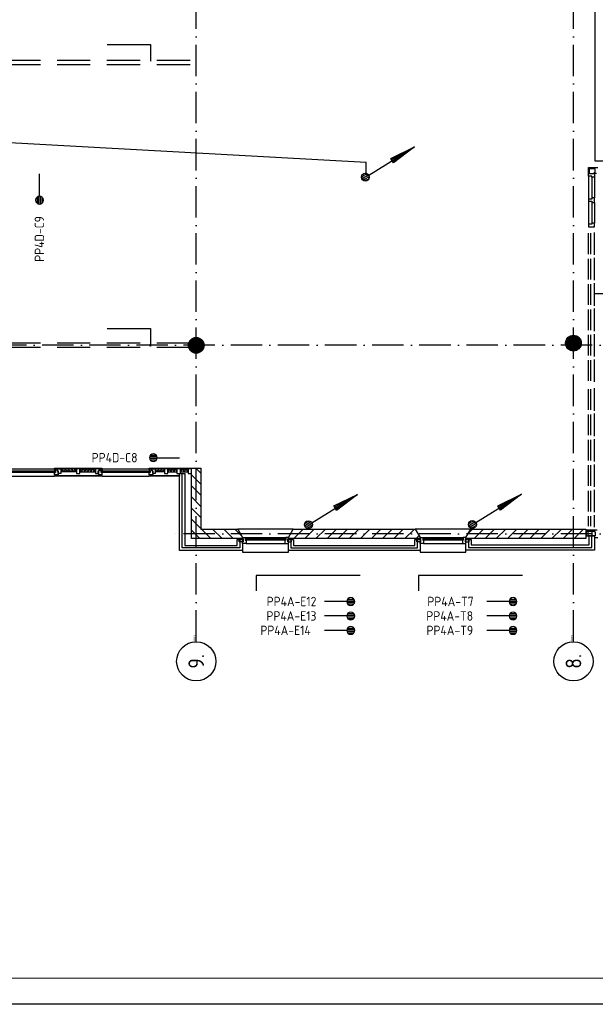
# Model space of a CAD drawing. Header units: millimetres. Extents: x 84333 to 240712, y -2244 to 84291.
# Tile 28 of 74: x 170748 to 181735, y 191 to 18995. Entities that reach past the tile are written whole.
import ezdxf
from ezdxf.enums import TextEntityAlignment as Align

# ---------------------------------------------------------------- set-up
doc = ezdxf.new("R2010")
doc.units = ezdxf.units.MM
doc.header["$LTSCALE"] = 100
doc.linetypes.add('DASHDOT', pattern=[9, 6, -1.5, 0, -1.5])
doc.linetypes.add('HIDDEN', pattern=[9.525, 6.35, -3.175])
doc.layers.get('0').update_dxf_attribs({"linetype": 'CONTINUOUS'})
for name, color, linetype in [('AFDELING', 4, 'CONTINUOUS'), ('AL$2----_RENVOOI', 7, 'CONTINUOUS'), ('AL$7----_STRAMIEN', 1, 'DASHDOT'), ('AL21----_BUITENWAND', 4, 'CONTINUOUS'), ('AL21K---_ISOLATIE', 1, 'CONTINUOUS'), ('AL28----_KONSTRUKTIE', 3, 'CONTINUOUS'), ('AL31----_BUITENKOZ', 7, 'CONTINUOUS'), ('AL32----_BINNENKOZ', 7, 'CONTINUOUS'), ('ALN-----_BLOCKNAAM', 2, 'CONTINUOUS'), ('ALXA3---_VOLZWART', 14, 'CONTINUOUS'), ('ALXAA---_GEWBETON', 12, 'CONTINUOUS'), ('ALXAB---_PREFABBETON', 1, 'CONTINUOUS'), ('ALXOU---_GLAS', 7, 'CONTINUOUS'), ('EB6441--_ATTRIB', 2, 'CONTINUOUS'), ('EL6126--_PVR', 3, 'CONTINUOUS'), ('EL6441--_DATACOM', 3, 'CONTINUOUS'), ('KABELGGOOT1', 8, 'CONTINUOUS'), ('LIJN025', 10, 'CONTINUOUS'), ('LIJN050', 90, 'CONTINUOUS'), ('MV-BINNENKOZIJN', 1, 'CONTINUOUS'), ('TEKST25', 10, 'CONTINUOUS'), ('TEKST35', 50, 'CONTINUOUS'), ('TEKST50', 90, 'CONTINUOUS')]:
    doc.layers.add(name, color=color, linetype=linetype)
doc.styles.add('1_8', font='ISO', dxfattribs={"height": 1.8})
doc.styles.add('ISO', font='ISO.SHX')
doc.styles.add('NORATT', font='iso.shx')
doc.styles.add('ROMAND', font='romand')
doc.styles.get("Standard").update_dxf_attribs({"font": 'iso.shx'})
doc.styles.add('TECHNIC', font='technic_.ttf')

# ---------------------------------------------------------------- blocks, each defined once
blk = doc.blocks.new('A0-GE')
at = {"layer": 'LIJN025'}
blk.add_lwpolyline([(1500, 841), (1500, 0), (0, 0), (0, 841)], close=True, dxfattribs=at)
at = {"layer": 'LIJN050', "const_width": 0.2}
blk.add_lwpolyline([(1495, 836), (25, 836), (25, 5), (1495, 5)], close=True, dxfattribs=at)
at = {"layer": 'TEKST25', "style": 'ROMAND', "width": 2.899115}
blk.add_attdef('STATUS', text='', height=2.5, dxfattribs=at).set_placement((1454, 71.5), (1493, 71.5), align=Align.FIT)
at = {"layer": 'TEKST25', "style": 'ISO'}
for tag, p in [('E', (1455.25, 66)), ('NAAM-E', (1466.75, 66)), ('DATUM-E', (1485, 66)), ('D', (1455.25, 61)), ('NAAM-D', (1466.75, 61)), ('DATUM-D', (1485, 61)), ('C', (1455.25, 56)), ('NAAM-C', (1466.75, 56)), ('DATUM-C', (1485, 56)), ('B', (1455.25, 51)), ('NAAM-B', (1466.75, 51)), ('DATUM-B', (1485, 51)), ('A', (1455.25, 46)), ('NAAM-A', (1466.75, 46)), ('DATUM-A', (1485, 46))]:
    blk.add_attdef(tag, text='', height=2.5, dxfattribs=at).set_placement(p, align=Align.CENTER)
for tag, p in [('DATUM', (1332.75, 36.25)), ('SCHAAL', (1368, 36.25)), ('GETEKEND', (1398.25, 36.25)), ('GECONTOL.', (1433, 36.25)), ('FORMAAT', (1463.25, 28.25))]:
    blk.add_attdef(tag, p, '', height=2.5, dxfattribs=at)
at = {"layer": 'TEKST35', "style": 'ISO'}
for tag, p in [('PROJECT', (1334.5, 72.5)), ('PLAATS', (1334.5, 63.5)), ('INSTALLATIE-REGEL1', (1334.5, 52.5)), ('INSTALLATIE-REGEL2', (1334.5, 43.5))]:
    blk.add_attdef(tag, p, '', height=4, dxfattribs=at)
blk.add_attdef('PROJ.NR.', text='', height=4, dxfattribs=at).set_placement((1481, 23), align=Align.CENTER)
at = {"layer": 'TEKST50', "style": 'ISO'}
blk.add_attdef('FILE-NAAM', text='', height=5, dxfattribs=at).set_placement((1473.5, 7.5), align=Align.CENTER)
blk = doc.blocks.new('ES4X2')
for p, q in [((-0.45, 1.4), (-0.45, 2.6)), ((-0.15, 1.27), (-0.15, 2.73)), ((0.15, 1.27), (0.15, 2.73)), ((0.45, 1.4), (0.45, 2.6)), ((0, 1.25), (0, -3))]:
    blk.add_line(p, q)
blk.add_circle((0, 2), 0.75)
at = {"style": '1_8', "flags": 8}
for tag, p in [('NUMMER', (1.25, 3.5)), ('CODE', (-1.25, 3.5))]:
    blk.add_attdef(tag, text='', height=1.8, rotation=90, dxfattribs=at).set_placement(p, align=Align.MIDDLE_LEFT)
blk.add_attdef('M_CODE', text='', height=1.8, dxfattribs=at).set_placement((0, 0), align=Align.MIDDLE_CENTER)
blk = doc.blocks.new('ES111201')
for p, q in [((0.38, 0.65), (5.5, 9.53)), ((0.73, 0.15), (-0.73, 0.15)), ((0.6, 0.45), (-0.6, 0.45)), ((0.73, -0.15), (-0.73, -0.15)), ((0.6, -0.45), (-0.6, -0.45))]:
    blk.add_line(p, q)
for points in [[(2.57, 5.45), (5.5, 9.53), (3.43, 4.95)], [(3.22, 5.07), (4.63, 8.01), (2.78, 5.32)]]:
    blk.add_lwpolyline(points, close=True)
blk.add_circle((0, 0), 0.75)
blk = doc.blocks.new('1011')
at = {"layer": 'AL$7----_STRAMIEN', "color": 7, "linetype": 'Continuous'}
blk.add_circle((-750, 0), 750, dxfattribs=at)
at = {"layer": 'AL$7----_STRAMIEN', "color": 3, "linetype": 'Continuous'}
blk.add_attdef('STR-NAAM', text='', height=600, rotation=360, dxfattribs=at).set_placement((-750, 0), align=Align.MIDDLE)
at = {"layer": 'ALN-----_BLOCKNAAM', "linetype": 'Continuous'}
blk.add_text('1011', height=100, dxfattribs=at).set_placement((0, 0))
blk = doc.blocks.new('A$C13e6995e')
at = {"layer": 'AL$2----_RENVOOI', "color": 8}
blk.add_line((100534, 16002), (97387, 16002), dxfattribs=at)
at = {"layer": 'AL$7----_STRAMIEN', "color": 1}
for p, q in [((89785, 9360), (89785, 63920)), ((107244, 11420), (89366, 11420))]:
    blk.add_line(p, q, dxfattribs=at)
for points in [[(96985, 9360), (96985, 42621)], [(107244, 15020), (59485, 15020), (37921, 15020)]]:
    blk.add_lwpolyline(points, dxfattribs=at)
at = {"layer": 'AL21----_BUITENWAND', "color": 8}
for p, q in [((89465, 11100), (89465, 12571)), ((89465, 12571), (89565, 12571)), ((89565, 12571), (89565, 11200)), ((90568, 11200), (90568, 11310)), ((90568, 11310), (90668, 11310)), ((90668, 11310), (90668, 11100)), ((91543, 11100), (91543, 11310)), ((91543, 11310), (91643, 11310)), ((91643, 11310), (91643, 11200)), ((93958, 11200), (93958, 11310)), ((93958, 11310), (94058, 11310)), ((94058, 11310), (94058, 11100)), ((94933, 11110), (94933, 11310)), ((94933, 11310), (95033, 11310)), ((95033, 11310), (95033, 11210)), ((97285, 11210), (97285, 11380)), ((97285, 11380), (97385, 11380)), ((97385, 11380), (97385, 11110)), ((90668, 11100), (89465, 11100)), ((89565, 11200), (90568, 11200)), ((94058, 11100), (91543, 11100)), ((91643, 11200), (93958, 11200)), ((97385, 11110), (94933, 11110)), ((95033, 11210), (97285, 11210))]:
    blk.add_line(p, q, dxfattribs=at)
at = {"layer": 'AL21K---_ISOLATIE', "color": 8, "linetype": 'Continuous'}
for p, q in [((87499, 12661), (87199, 12661)), ((87229, 12661), (87199, 12601)), ((87499, 12601), (87199, 12601)), ((87259, 12601), (87229, 12661)), ((87289, 12661), (87259, 12601)), ((87319, 12601), (87289, 12661)), ((87349, 12661), (87319, 12601)), ((87379, 12601), (87349, 12661)), ((87409, 12661), (87379, 12601)), ((87439, 12601), (87409, 12661)), ((87469, 12661), (87439, 12601)), ((87499, 12601), (87469, 12661)), ((87566, 12661), (87865, 12661)), ((87566, 12661), (87596, 12601)), ((87566, 12601), (87865, 12601)), ((87596, 12601), (87626, 12661)), ((87626, 12661), (87656, 12601)), ((87656, 12601), (87686, 12661)), ((87686, 12661), (87716, 12601)), ((87716, 12601), (87746, 12661)), ((87746, 12661), (87776, 12601)), ((87776, 12601), (87806, 12661)), ((87806, 12661), (87835, 12601)), ((87835, 12601), (87865, 12661)), ((89176, 12661), (89004, 12661)), ((89176, 12601), (89004, 12601)), ((89033, 12601), (89007, 12661)), ((89062, 12661), (89033, 12601)), ((89090, 12601), (89062, 12661)), ((89119, 12661), (89090, 12601)), ((89148, 12601), (89119, 12661)), ((89174, 12661), (89148, 12601)), ((89243, 12661), (89415, 12661)), ((89243, 12601), (89415, 12601)), ((89246, 12601), (89272, 12661)), ((89272, 12661), (89300, 12601)), ((89300, 12601), (89329, 12661)), ((89329, 12661), (89358, 12601)), ((89358, 12601), (89386, 12661)), ((89386, 12661), (89412, 12601)), ((89482, 12661), (89628, 12661)), ((89482, 12601), (89628, 12601)), ((89492, 12601), (89518, 12661)), ((89518, 12661), (89555, 12601)), ((89555, 12601), (89591, 12661)), ((89591, 12661), (89617, 12601))]:
    blk.add_line(p, q, dxfattribs=at)
at = {"layer": 'AL28----_KONSTRUKTIE', "color": 8, "linetype": 'Continuous'}
for p, q in [((89695, 12490), (89695, 12676)), ((89695, 12676), (89875, 12676)), ((89875, 12676), (89875, 12676)), ((89875, 12676), (89875, 11510)), ((89695, 11330), (89695, 12490)), ((89875, 11510), (90576, 11510)), ((90576, 11510), (90668, 11350)), ((94933, 11350), (95025, 11510)), ((95025, 11510), (97223, 11510)), ((97223, 11510), (97223, 11330)), ((90668, 11330), (89695, 11330)), ((90668, 11350), (90668, 11330)), ((94933, 11330), (94933, 11350)), ((97223, 11330), (94933, 11330))]:
    blk.add_line(p, q, dxfattribs=at)
at = {"layer": 'AL28----_KONSTRUKTIE', "color": 8}
for p, q in [((91543, 11350), (91635, 11510)), ((91635, 11510), (93966, 11510)), ((93966, 11510), (94058, 11350)), ((91543, 11330), (91543, 11350)), ((94058, 11330), (91543, 11330)), ((94058, 11350), (94058, 11330))]:
    blk.add_line(p, q, dxfattribs=at)
for centre in [(89785, 15020), (96985, 15062)]:
    blk.add_circle(centre, 150, dxfattribs=at)
at = {"layer": 'AL31----_BUITENKOZ', "color": 8}
for p, q in [((86182, 12661), (87082, 12661)), ((87082, 12661), (87082, 12676)), ((87082, 12676), (87982, 12676)), ((87982, 12661), (87082, 12661)), ((87099, 12661), (87082, 12661)), ((87082, 12661), (87082, 12622)), ((87082, 12622), (87099, 12622)), ((87099, 12622), (87099, 12661)), ((87099, 12661), (87132, 12661)), ((87099, 12592), (87099, 12661)), ((87132, 12626), (87132, 12661)), ((87132, 12661), (87199, 12661)), ((87132, 12661), (87132, 12626)), ((87149, 12626), (87132, 12626)), ((87132, 12626), (87149, 12626)), ((87149, 12571), (87149, 12626)), ((87149, 12626), (87149, 12547)), ((87199, 12661), (87199, 12571)), ((87499, 12661), (87499, 12571)), ((87566, 12661), (87499, 12661)), ((87566, 12571), (87566, 12661)), ((87865, 12661), (87865, 12571)), ((87932, 12661), (87865, 12661)), ((87915, 12571), (87915, 12626)), ((87915, 12626), (87932, 12626)), ((87937, 12626), (87920, 12626)), ((87920, 12626), (87920, 12547)), ((87932, 12626), (87932, 12661)), ((87970, 12661), (87937, 12661)), ((87937, 12661), (87937, 12626)), ((87970, 12622), (87970, 12661)), ((87970, 12661), (87987, 12661)), ((87970, 12592), (87970, 12661)), ((87987, 12622), (87970, 12622)), ((87982, 12676), (87982, 12661)), ((87987, 12661), (88887, 12661)), ((87987, 12661), (87987, 12622)), ((88887, 12661), (88887, 12676)), ((88887, 12676), (89695, 12676)), ((89695, 12661), (88887, 12661)), ((88904, 12661), (88887, 12661)), ((88887, 12661), (88887, 12622)), ((88887, 12622), (88904, 12622)), ((88904, 12622), (88904, 12661)), ((88904, 12661), (88937, 12661)), ((88904, 12592), (88904, 12661)), ((88937, 12626), (88937, 12661)), ((88937, 12661), (89004, 12661)), ((88937, 12661), (88937, 12626)), ((88954, 12626), (88937, 12626)), ((88937, 12626), (88954, 12626)), ((88954, 12571), (88954, 12626)), ((88954, 12626), (88954, 12547)), ((89004, 12661), (89004, 12571)), ((89176, 12661), (89176, 12571)), ((89243, 12661), (89176, 12661)), ((89243, 12571), (89243, 12661)), ((89415, 12661), (89415, 12571)), ((89482, 12661), (89415, 12661)), ((89482, 12626), (89482, 12661)), ((89482, 12571), (89482, 12626)), ((89628, 12661), (89628, 12571)), ((89695, 12661), (89628, 12661)), ((89695, 12676), (89695, 12661)), ((89695, 12626), (89695, 12661)), ((89695, 12571), (89695, 12626)), ((86182, 12520), (87082, 12520)), ((87082, 12547), (87082, 12592)), ((87082, 12592), (87099, 12592)), ((87149, 12547), (87082, 12547)), ((87082, 12520), (87082, 12532)), ((87082, 12532), (87982, 12532)), ((87982, 12520), (87082, 12520)), ((87092, 12532), (87092, 12547)), ((87092, 12547), (87135, 12547)), ((87135, 12532), (87092, 12532)), ((87135, 12547), (87135, 12532)), ((87199, 12571), (87149, 12571)), ((87499, 12571), (87566, 12571)), ((87865, 12571), (87915, 12571)), ((87920, 12547), (87987, 12547)), ((87934, 12547), (87934, 12532)), ((87977, 12547), (87934, 12547)), ((87934, 12532), (87977, 12532)), ((87987, 12592), (87970, 12592)), ((87977, 12532), (87977, 12547)), ((87982, 12532), (87982, 12520)), ((87987, 12547), (87987, 12592)), ((87987, 12520), (88887, 12520)), ((88887, 12547), (88887, 12592)), ((88887, 12592), (88904, 12592)), ((88954, 12547), (88887, 12547)), ((88887, 12520), (88887, 12532)), ((88887, 12532), (89465, 12532)), ((89465, 12520), (88887, 12520)), ((88897, 12532), (88897, 12547)), ((88897, 12547), (88940, 12547)), ((88940, 12532), (88897, 12532)), ((88940, 12547), (88940, 12532)), ((89004, 12571), (88954, 12571)), ((89176, 12571), (89243, 12571)), ((89415, 12571), (89465, 12571)), ((89465, 12571), (89482, 12571)), ((89465, 12532), (89465, 12520)), ((89628, 12571), (89678, 12571)), ((89678, 12571), (89695, 12571)), ((91635, 11510), (90576, 11510)), ((90576, 11510), (90668, 11350)), ((91543, 11350), (91635, 11510)), ((95025, 11510), (93966, 11510)), ((93966, 11510), (94058, 11350)), ((94933, 11350), (95025, 11510)), ((97385, 11489), (97225, 11489)), ((97225, 11489), (97225, 11474)), ((97266, 11474), (97225, 11474)), ((97225, 11474), (97225, 11380)), ((97225, 11474), (97385, 11474)), ((97266, 11380), (97266, 11474)), ((97343, 11380), (97343, 11474)), ((97343, 11474), (97385, 11474)), ((97435, 11489), (97385, 11489)), ((97385, 11489), (97385, 11460)), ((97385, 11474), (97385, 11489)), ((97385, 11474), (97385, 11460)), ((90607, 11269), (90607, 11325)), ((90607, 11325), (90678, 11325)), ((90668, 11350), (90668, 11070)), ((90678, 11325), (90678, 11269)), ((90718, 11350), (91493, 11350)), ((91533, 11325), (91533, 11269)), ((91604, 11325), (91533, 11325)), ((91543, 11070), (91543, 11350)), ((91604, 11269), (91604, 11325)), ((93997, 11269), (93997, 11325)), ((93997, 11325), (94068, 11325)), ((94058, 11350), (94058, 11070)), ((94068, 11325), (94068, 11269)), ((94108, 11350), (94883, 11350)), ((94923, 11325), (94923, 11269)), ((94994, 11325), (94923, 11325)), ((94933, 11070), (94933, 11350)), ((94994, 11269), (94994, 11325)), ((97225, 11380), (97266, 11380)), ((97343, 11380), (97266, 11380)), ((97399, 11380), (97343, 11380)), ((97385, 11460), (97399, 11460)), ((97385, 11460), (97399, 11460)), ((97399, 11380), (97385, 11380)), ((97385, 11380), (97385, 11350)), ((97385, 11350), (97452, 11350)), ((97399, 11460), (97399, 11380)), ((97399, 11460), (97399, 11380)), ((90678, 11269), (90607, 11269)), ((90735, 11236), (91476, 11236)), ((91533, 11269), (91604, 11269)), ((94068, 11269), (93997, 11269)), ((94125, 11236), (94866, 11236)), ((94923, 11269), (94994, 11269)), ((90668, 11070), (91543, 11070)), ((94058, 11070), (94933, 11070))]:
    blk.add_line(p, q, dxfattribs=at)
at = {"layer": 'AL31----_BUITENKOZ', "color": 8, "linetype": 'Continuous'}
for p, q in [((90668, 11325), (90668, 11350)), ((90668, 11350), (90718, 11350)), ((90678, 11325), (90668, 11325)), ((90668, 11325), (90668, 11325)), ((90678, 11269), (90678, 11325)), ((90718, 11350), (90718, 11350)), ((90718, 11350), (90718, 11299)), ((90718, 11299), (90735, 11299)), ((90723, 11324), (90723, 11303)), ((91488, 11324), (90723, 11324)), ((90723, 11303), (91488, 11303)), ((90735, 11299), (90735, 11236)), ((91493, 11299), (91476, 11299)), ((91476, 11299), (91476, 11236)), ((91488, 11303), (91488, 11324)), ((91493, 11350), (91493, 11350)), ((91493, 11350), (91493, 11299)), ((91543, 11350), (91493, 11350)), ((91533, 11269), (91533, 11325)), ((91533, 11325), (91543, 11325)), ((91543, 11325), (91543, 11350)), ((91543, 11325), (91543, 11325)), ((94058, 11325), (94058, 11350)), ((94058, 11350), (94108, 11350)), ((94068, 11325), (94058, 11325)), ((94058, 11325), (94058, 11325)), ((94068, 11269), (94068, 11325)), ((94108, 11350), (94108, 11350)), ((94108, 11350), (94108, 11299)), ((94108, 11299), (94125, 11299)), ((94113, 11324), (94113, 11303)), ((94878, 11324), (94113, 11324)), ((94113, 11303), (94878, 11303)), ((94125, 11299), (94125, 11236)), ((94883, 11299), (94866, 11299)), ((94866, 11299), (94866, 11236)), ((94878, 11303), (94878, 11324)), ((94883, 11350), (94883, 11350)), ((94883, 11350), (94883, 11299)), ((94933, 11350), (94883, 11350)), ((94923, 11269), (94923, 11325)), ((94923, 11325), (94933, 11325)), ((94933, 11325), (94933, 11350)), ((94933, 11325), (94933, 11325)), ((90668, 11236), (90668, 11269)), ((90668, 11269), (90678, 11269)), ((90735, 11236), (90668, 11236)), ((90735, 11236), (90735, 11236)), ((90735, 11236), (90735, 11236)), ((90735, 11236), (90735, 11236)), ((90735, 11236), (90735, 11236)), ((91476, 11236), (91476, 11236)), ((91476, 11236), (91476, 11236)), ((91476, 11236), (91476, 11236)), ((91476, 11236), (91476, 11236)), ((91476, 11236), (91543, 11236)), ((91543, 11269), (91533, 11269)), ((91543, 11236), (91543, 11269)), ((94058, 11236), (94058, 11269)), ((94058, 11269), (94068, 11269)), ((94125, 11236), (94058, 11236)), ((94125, 11236), (94125, 11236)), ((94125, 11236), (94125, 11236)), ((94125, 11236), (94125, 11236)), ((94125, 11236), (94125, 11236)), ((94866, 11236), (94866, 11236)), ((94866, 11236), (94866, 11236)), ((94866, 11236), (94866, 11236)), ((94866, 11236), (94866, 11236)), ((94866, 11236), (94933, 11236)), ((94933, 11269), (94923, 11269)), ((94933, 11236), (94933, 11269))]:
    blk.add_line(p, q, dxfattribs=at)
at = {"layer": 'AL32----_BINNENKOZ', "color": 8}
for p, q in [((97271, 18305), (97271, 18414)), ((97271, 18414), (97395, 18414)), ((97289, 18396), (97271, 18414)), ((97289, 18305), (97289, 18396)), ((97289, 18396), (97395, 18396)), ((97385, 18391), (97385, 18414)), ((97385, 18414), (97452, 18414)), ((97402, 18391), (97385, 18391)), ((97385, 18300), (97385, 18324)), ((97385, 18324), (97402, 18324)), ((97425, 18300), (97385, 18300)), ((97402, 18324), (97402, 18391)), ((97271, 16764), (97271, 17159)), ((97318, 16764), (97318, 17159)), ((97385, 16747), (97385, 17176)), ((97271, 16279), (97271, 16674)), ((97318, 16279), (97318, 16674)), ((97385, 16262), (97385, 16691)), ((97271, 15794), (97271, 16189)), ((97318, 15794), (97318, 16189)), ((97385, 15777), (97385, 16206)), ((97271, 15309), (97271, 15704)), ((97318, 15309), (97318, 15704)), ((97385, 15292), (97385, 15721)), ((97385, 14807), (97385, 15236)), ((97271, 14824), (97271, 15219)), ((97318, 14824), (97318, 15219)), ((97271, 14339), (97271, 14734)), ((97318, 14339), (97318, 14734)), ((97385, 14322), (97385, 14751)), ((97271, 13789), (97271, 14184)), ((97318, 13789), (97318, 14184)), ((97385, 13772), (97385, 14201)), ((97271, 13304), (97271, 13699)), ((97318, 13304), (97318, 13699)), ((97385, 13287), (97385, 13716)), ((97271, 12819), (97271, 13214)), ((97318, 12819), (97318, 13214)), ((97385, 12802), (97385, 13231)), ((97271, 12334), (97271, 12729)), ((97318, 12334), (97318, 12729)), ((97385, 12317), (97385, 12746)), ((97271, 11849), (97271, 12244)), ((97318, 11849), (97318, 12244)), ((97385, 11832), (97385, 12261)), ((97271, 11567), (97271, 11759)), ((97318, 11567), (97318, 11759)), ((97385, 11550), (97385, 11776))]:
    blk.add_line(p, q, dxfattribs=at)
at = {"layer": 'AL32----_BINNENKOZ', "color": 8, "linetype": 'Continuous'}
for p, q in [((97271, 18250), (97271, 18300)), ((97271, 18300), (97385, 18300)), ((97338, 18250), (97271, 18250)), ((97271, 18250), (97271, 17813)), ((97338, 18233), (97338, 18250)), ((97385, 18300), (97385, 18233)), ((97338, 18233), (97338, 17838)), ((97385, 18233), (97338, 18233)), ((97385, 18233), (97385, 17838)), ((97338, 17813), (97271, 17813)), ((97271, 17813), (97271, 17773)), ((97271, 17773), (97338, 17773)), ((97271, 17773), (97271, 17336)), ((97338, 17838), (97338, 17813)), ((97385, 17838), (97338, 17838)), ((97338, 17773), (97338, 17748)), ((97338, 17748), (97385, 17748)), ((97338, 17748), (97338, 17353)), ((97385, 17748), (97385, 17838)), ((97385, 17748), (97385, 17353)), ((97338, 17336), (97271, 17336)), ((97271, 17336), (97271, 17286)), ((97385, 17353), (97338, 17353)), ((97338, 17353), (97338, 17336)), ((97385, 17286), (97385, 17353)), ((97271, 17286), (97385, 17286))]:
    blk.add_line(p, q, dxfattribs=at)
at = {"layer": 'ALXA3---_VOLZWART', "color": 8}
for p, q in [((89515, 11150), (89515, 12571)), ((90618, 11310), (90618, 11150)), ((91593, 11310), (91593, 11150)), ((94008, 11150), (94008, 11310)), ((94983, 11310), (94983, 11160)), ((97335, 11160), (97335, 11380)), ((90618, 11150), (89515, 11150)), ((91593, 11150), (94008, 11150)), ((94983, 11160), (97335, 11160))]:
    blk.add_line(p, q, dxfattribs=at)
at = {"layer": 'ALXAA---_GEWBETON', "color": 8}
for p, q in [((89645, 14966), (89645, 15074)), ((89665, 14930), (89665, 15110)), ((89685, 14908), (89685, 15132)), ((89705, 14893), (89705, 15147)), ((89725, 14883), (89725, 15158)), ((89745, 14875), (89745, 15165)), ((89765, 14871), (89765, 15169)), ((89785, 14870), (89785, 15170)), ((89805, 14871), (89805, 15169)), ((89825, 14875), (89825, 15165)), ((89845, 14883), (89845, 15158)), ((89865, 14893), (89865, 15147)), ((89885, 14908), (89885, 15132)), ((89905, 14930), (89905, 15110)), ((89925, 14966), (89925, 15074)), ((96845, 15008), (96845, 15116)), ((96865, 14972), (96865, 15152)), ((96885, 14950), (96885, 15174)), ((96905, 14935), (96905, 15189)), ((96925, 14925), (96925, 15200)), ((96945, 14917), (96945, 15207)), ((96965, 14913), (96965, 15211)), ((96985, 14912), (96985, 15212)), ((97005, 14913), (97005, 15211)), ((97025, 14917), (97025, 15207)), ((97045, 14925), (97045, 15200)), ((97065, 14935), (97065, 15189)), ((97085, 14950), (97085, 15174)), ((97105, 14972), (97105, 15152)), ((97125, 15008), (97125, 15116))]:
    blk.add_line(p, q, dxfattribs=at)
at = {"layer": 'ALXAB---_PREFABBETON', "color": 8}
for p, q in [((89875, 12581), (89780, 12676)), ((89875, 12369), (89695, 12549)), ((89875, 12157), (89695, 12337)), ((89875, 11945), (89695, 12125)), ((89875, 11733), (89695, 11913)), ((89875, 11521), (89695, 11701)), ((89853, 11330), (89695, 11488)), ((90066, 11330), (89886, 11510)), ((90278, 11330), (90098, 11510)), ((90490, 11330), (90310, 11510)), ((90649, 11383), (90522, 11510)), ((91826, 11510), (91646, 11330)), ((92038, 11510), (91858, 11330)), ((92250, 11510), (92070, 11330)), ((92463, 11510), (92283, 11330)), ((92675, 11510), (92495, 11330)), ((92887, 11510), (92707, 11330)), ((93099, 11510), (92919, 11330)), ((93311, 11510), (93131, 11330)), ((93523, 11510), (93343, 11330)), ((93735, 11510), (93555, 11330)), ((93948, 11510), (93768, 11330)), ((94982, 11435), (95057, 11510)), ((95089, 11330), (95269, 11510)), ((95301, 11330), (95481, 11510)), ((95513, 11330), (95693, 11510)), ((95725, 11330), (95905, 11510)), ((95938, 11330), (96118, 11510)), ((96150, 11330), (96330, 11510)), ((96362, 11330), (96542, 11510)), ((96574, 11330), (96754, 11510)), ((96786, 11330), (96966, 11510)), ((96998, 11330), (97178, 11510)), ((94037, 11387), (93980, 11330)), ((97210, 11330), (97223, 11343))]:
    blk.add_line(p, q, dxfattribs=at)
at = {"layer": 'ALXOU---_GLAS', "color": 8}
for p, q in [((86165, 12622), (87099, 12622)), ((87099, 12622), (87099, 12592)), ((87970, 12592), (87970, 12622)), ((87970, 12622), (88904, 12622)), ((88904, 12622), (88904, 12592)), ((87099, 12592), (86165, 12592)), ((88904, 12592), (87970, 12592))]:
    blk.add_line(p, q, dxfattribs=at)
at = {"layer": 'KABELGGOOT1'}
for p, q in [((97397, 18538, 3040), (97396, 37822, 2750)), ((97667, 18538, 3040), (97397, 18538, 3040))]:
    blk.add_line(p, q, dxfattribs=at)
at = {"layer": 'MV-BINNENKOZIJN'}
for p, q in [((88087, 20766), (88909, 20766)), ((88909, 20766), (88909, 20448)), ((88087, 15340), (88909, 15340)), ((88909, 15340), (88909, 15022))]:
    blk.add_line(p, q, dxfattribs=at)
at = {"layer": 'MV-BINNENKOZIJN', "color": 2, "linetype": 'HIDDEN'}
for points in [[(89668, 20457), (85421, 20457)], [(89668, 20374), (85421, 20374)], [(89668, 15061), (85421, 15061)], [(89668, 14979), (85421, 14979)]]:
    blk.add_lwpolyline(points, dxfattribs=at)
at = {"layer": 'MV-BINNENKOZIJN', "const_width": 25}
blk.add_lwpolyline([(88896, 15022, 1), (88921, 15022, 1)], format="xyb", close=True, dxfattribs=at)
at = {"layer": 'AL$7----_STRAMIEN', "xscale": 0.5, "yscale": 0.5, "zscale": 0.5, "rotation": 90.00000000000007}
for p, values in [((89785, 9360), {'STR-NAAM': '9.'}), ((96985, 9360), {'STR-NAAM': '8.'})]:
    blk.add_blockref('1011', p, dxfattribs=at).add_auto_attribs(values)
at = {"layer": 'AFDELING', "color": 8, "style": 'TECHNIC'}
for p in [(92219, 54468), (58038, 41625), (88108, 41444)]:
    blk.add_attdef('VIDE', text='', height=500, dxfattribs=at).set_placement(p, align=Align.CENTER)
blk.add_attdef('VIDE', text='', height=500, rotation=90, dxfattribs=at).set_placement((75129, 25766), align=Align.CENTER)

msp = doc.modelspace()

# ---------------------------------------------------------------- linework, layer by layer
at = {"layer": 'EL6441--_DATACOM'}
for p, q in [((167819, 16802, -1500), (177363, 16275)), ((177362, 16063), (177363, 16275)), ((177247, 8378), (175260, 8378)), ((175260, 8378), (175260, 8089)), ((180346, 8378), (178358, 8378)), ((178358, 8378), (178358, 8089))]:
    msp.add_line(p, q, dxfattribs=at)

# ---------------------------------------------------------------- block references
at = {"xscale": 100, "yscale": 100, "zscale": 100}
msp.add_blockref('A0-GE', (90712, 191), dxfattribs=at)
at = {"layer": 'EL6126--_PVR', "xscale": 99.99999999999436, "yscale": 99.99999999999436, "zscale": 99.99999999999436, "rotation": 331.7005555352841}
for p in [(177345, 15987), (176259, 9350), (179390, 9354)]:
    msp.add_blockref('ES111201', p, dxfattribs=at)
at = {"layer": 'EL6441--_DATACOM'}
msp.add_blockref('A$C13e6995e', (84333, -2244), dxfattribs=at)
ref = msp.add_blockref('ES4X2', (171125, 15748), dxfattribs=dict(at, xscale=-99.99999999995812, yscale=100, zscale=100, rotation=180.000622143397))
ref.add_attrib('CODE', 'PP4D-C9', dxfattribs={"layer": 'EB6441--_ATTRIB', "color": 1, "height": 180, "rotation": 90.0004, "style": 'NORATT', "flags": 8}).set_placement((171124, 14372), align=Align.MIDDLE_LEFT)
ref = msp.add_blockref('ES4X2', (173498, 10630), dxfattribs=dict(at, xscale=-99.99999999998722, yscale=100, zscale=100, rotation=90.00062214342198))
ref.add_attrib('CODE', 'PP4D-C8', dxfattribs={"layer": 'EB6441--_ATTRIB', "color": 1, "height": 180, "rotation": 0.0004, "style": 'NORATT', "flags": 8}).set_placement((172122, 10631), align=Align.MIDDLE_LEFT)
ref = msp.add_blockref('ES4X2', (176867, 7883, 1500), dxfattribs=dict(at, xscale=-99.99999999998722, yscale=100, zscale=100, rotation=270.0006221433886))
ref.add_attrib('NUMMER', 'PP4A-E12', dxfattribs={"layer": 'EB6441--_ATTRIB', "color": 1, "height": 180, "rotation": 0.0006, "style": 'NORATT', "flags": 8}).set_placement((176412, 7884, 1500), align=Align.MIDDLE_RIGHT)
ref = msp.add_blockref('ES4X2', (179965, 7883, 1500), dxfattribs=dict(at, xscale=-99.99999999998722, yscale=100, zscale=100, rotation=270.0006221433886))
ref.add_attrib('NUMMER', 'PP4A-T7', dxfattribs={"layer": 'EB6441--_ATTRIB', "color": 1, "height": 180, "rotation": 0.0006, "style": 'NORATT', "flags": 8}).set_placement((179413, 7884, 1500), align=Align.MIDDLE_RIGHT)
ref = msp.add_blockref('ES4X2', (176867, 7607, 1500), dxfattribs=dict(at, xscale=-99.99999999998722, yscale=100, zscale=100, rotation=270.0006221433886))
ref.add_attrib('NUMMER', 'PP4A-E13', dxfattribs={"layer": 'EB6441--_ATTRIB', "color": 1, "height": 180, "rotation": 0.0006, "style": 'NORATT', "flags": 8}).set_placement((176412, 7608, 1500), align=Align.MIDDLE_RIGHT)
ref = msp.add_blockref('ES4X2', (179965, 7607, 1500), dxfattribs=dict(at, xscale=-99.99999999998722, yscale=100, zscale=100, rotation=270.0006221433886))
ref.add_attrib('NUMMER', 'PP4A-T8', dxfattribs={"layer": 'EB6441--_ATTRIB', "color": 1, "height": 180, "rotation": 0.0006, "style": 'NORATT', "flags": 8}).set_placement((179403, 7608, 1500), align=Align.MIDDLE_RIGHT)
ref = msp.add_blockref('ES4X2', (176867, 7332, 1500), dxfattribs=dict(at, xscale=-99.99999999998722, yscale=100, zscale=100, rotation=270.0006221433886))
ref.add_attrib('NUMMER', 'PP4A-E14', dxfattribs={"layer": 'EB6441--_ATTRIB', "color": 1, "height": 180, "rotation": 0.0006, "style": 'NORATT', "flags": 8}).set_placement((176304, 7333, 1500), align=Align.MIDDLE_RIGHT)
ref = msp.add_blockref('ES4X2', (179965, 7332, 1500), dxfattribs=dict(at, xscale=-99.99999999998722, yscale=100, zscale=100, rotation=270.0006221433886))
ref.add_attrib('NUMMER', 'PP4A-T9', dxfattribs={"layer": 'EB6441--_ATTRIB', "color": 1, "height": 180, "rotation": 0.0006, "style": 'NORATT', "flags": 8}).set_placement((179403, 7333, 1500), align=Align.MIDDLE_RIGHT)

doc.saveas('drawing.dxf')
